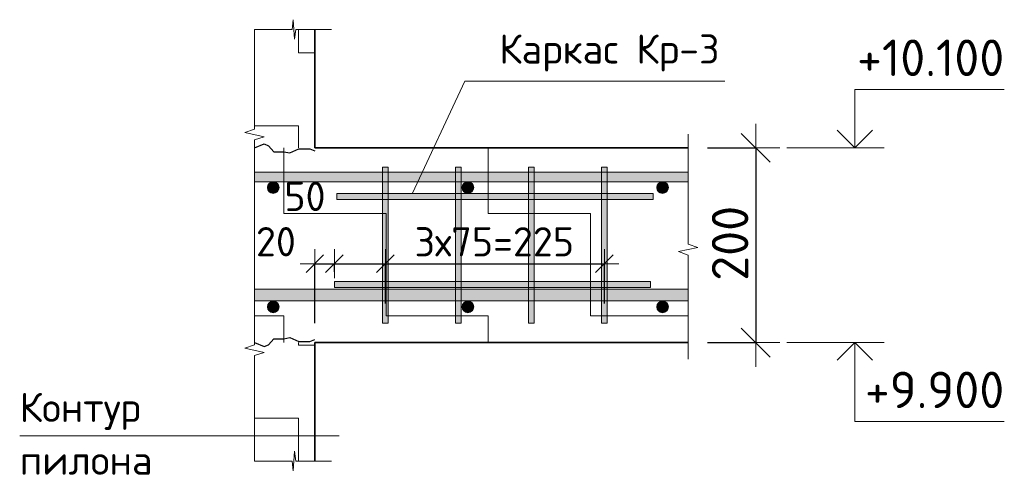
# Model space of a CAD drawing. Header units: metres. Extents: x -38 to 97, y -15 to 21.
# Tile 114 of 139: x 76.589 to 77.6, y 3.091 to 3.559. Entities that reach past the tile are written whole.
import ezdxf

# ---------------------------------------------------------------- set-up
doc = ezdxf.new("R2010")
doc.units = ezdxf.units.M
doc.header["$PDMODE"] = 65
doc.layers.add('XR$6$Размерная линия (1)', color=7, linetype='Continuous', lineweight=13)
doc.layers.add('XR$6$Размерная линия_ общее', color=7, linetype='Continuous', lineweight=13)
doc.styles.add('ARIAL', font='arial.ttf')
doc.styles.add('ISOCPEUR', font='txt')
doc.dimstyles.new('DIMSTYLE_24', dxfattribs={"dimtxt": 0.03, "dimasz": 0.03, "dimexe": 0, "dimexo": 0, "dimgap": 0.015, "dimtad": 2, "dimdec": 0, "dimlfac": 1000, "dimrnd": 5, "dimzin": 12, "dimdsep": 46, "dimtxsty": 'ISOCPEUR', "dimblk1": 'ALL_ML_STRICH', "dimblk2": 'ALL_ML_STRICH', "dimsah": 1, "dimcen": 0, "dimclrd": 7, "dimclre": 256, "dimclrt": 7, "dimadec": 0, "dimazin": 0, "dimtfac": 1, "dimtdec": 0, "dimtix": 1, "dimtmove": 2, "dimatfit": 3, "dimfxl": 0, "dimtzin": 0, "dimlwd": 0, "dimlwe": -3, "dimarcsym": 0})
doc.dimstyles.new('DIMSTYLE_25', dxfattribs={"dimtxt": 0.03, "dimasz": 0.03, "dimexe": 0, "dimexo": 0, "dimgap": 0.015, "dimtad": 2, "dimdec": 0, "dimlfac": 1000, "dimrnd": 5, "dimzin": 12, "dimdsep": 46, "dimtxsty": 'ISOCPEUR', "dimblk1": 'ALL_ML_STRICH', "dimblk2": 'ALL_ML_STRICH', "dimsah": 1, "dimcen": 0, "dimclrd": 7, "dimclre": 256, "dimclrt": 7, "dimadec": 0, "dimazin": 0, "dimtfac": 1, "dimtdec": 0, "dimtix": 1, "dimtmove": 2, "dimatfit": 3, "dimfxl": 0, "dimtvp": 1.2, "dimtzin": 0, "dimlwd": 0, "dimlwe": -3, "dimarcsym": 0})
doc.dimstyles.new('DIMSTYLE_30', dxfattribs={"dimtxt": 0.0375, "dimasz": 0.0495, "dimexe": 0, "dimexo": 0, "dimgap": 0.01875, "dimtad": 2, "dimdec": 0, "dimlfac": 1000, "dimrnd": 1, "dimzin": 12, "dimdsep": 46, "dimtxsty": 'ISOCPEUR', "dimblk1": 'ALL_ML_STRICH', "dimblk2": 'ALL_ML_STRICH', "dimsah": 1, "dimcen": 0, "dimclrd": 7, "dimclre": 256, "dimclrt": 7, "dimadec": 0, "dimazin": 0, "dimtfac": 1, "dimtdec": 0, "dimtix": 1, "dimtmove": 2, "dimatfit": 3, "dimfxl": 0, "dimtzin": 0, "dimlwd": 0, "dimlwe": -3, "dimarcsym": 0})
pattern_1 = [(0, (0.15, 0.15), (0.075, 0.075), [0.075, -0.075]), (90, (0.15, 0.15), (-0.075, 0.075), [0.075, -0.075])]

# ---------------------------------------------------------------- blocks, each defined once
blk = doc.blocks.new('СЛОЖНЫЙ_ОБЪЕКТ_38')
at = {"color": 7, "linetype": 'Continuous', "lineweight": 13, "transparency": 33554687}
blk.add_line((77.4767, 3.2276), (77.3767, 3.2276), dxfattribs=at)
at = {"color": 7, "linetype": 'Continuous', "lineweight": 35, "transparency": 33554687}
blk.add_lwpolyline([(77.4286, 3.2094), (77.4467, 3.2276), (77.4649, 3.2094)], dxfattribs=at)
at = {"color": 7, "linetype": 'Continuous', "lineweight": 13, "transparency": 33554687}
blk.add_lwpolyline([(77.4467, 3.2276), (77.4467, 3.1466), (77.6002, 3.1466)], dxfattribs=at)
blk = doc.blocks.new('СЛОЖНЫЙ_ОБЪЕКТ_39')
at = {"color": 7, "linetype": 'Continuous', "lineweight": 13, "transparency": 33554687}
blk.add_line((77.4767, 3.4276), (77.3767, 3.4276), dxfattribs=at)
blk.add_lwpolyline([(77.4467, 3.4276), (77.4467, 3.4876), (77.6002, 3.4876)], dxfattribs=at)
at = {"color": 7, "linetype": 'Continuous', "lineweight": 35, "transparency": 33554687}
blk.add_lwpolyline([(77.4286, 3.4457), (77.4467, 3.4276), (77.4649, 3.4457)], dxfattribs=at)
blk = doc.blocks.new('ЭЛЕМЕНТ_УЗОРА_9')
at = {"color": 7, "linetype": 'Continuous', "lineweight": 13, "transparency": 33554687}
blk.add_line((76.8299, 3.5491), (76.8299, 3.5491), dxfattribs=at)
for points in [[(76.8299, 3.3276), (76.8299, 3.4359), (76.8399, 3.439), (76.8199, 3.4432), (76.8299, 3.4468), (76.8299, 3.5491)], [(76.8299, 3.106), (76.8299, 3.2144), (76.8399, 3.2175), (76.8199, 3.2217), (76.8299, 3.2252), (76.8299, 3.3276)]]:
    blk.add_lwpolyline(points, dxfattribs=at)
blk = doc.blocks.new('ЭЛЕМЕНТ_УЗОРА_10')
at = {"color": 7, "linetype": 'Continuous', "lineweight": 13, "transparency": 33554687}
blk.add_line((76.9089, 3.5491), (76.9089, 3.5491), dxfattribs=at)
blk.add_lwpolyline([(76.8299, 3.5491), (76.8685, 3.5491), (76.8696, 3.5591), (76.8711, 3.5391), (76.8724, 3.5491), (76.9089, 3.5491)], dxfattribs=at)
blk = doc.blocks.new('ЭЛЕМЕНТ_УЗОРА_11')
at = {"color": 7, "linetype": 'Continuous', "lineweight": 13, "transparency": 33554687}
blk.add_line((77.2754, 3.2106), (77.2754, 3.2106), dxfattribs=at)
blk.add_lwpolyline([(77.2754, 3.4416), (77.2754, 3.3286), (77.2854, 3.3254), (77.2654, 3.321), (77.2754, 3.3173), (77.2754, 3.2106)], dxfattribs=at)
blk = doc.blocks.new('ALL_ML_STRICH')
at = {"color": 0, "linetype": 'ByBlock', "lineweight": -2}
for p, q in [((0, -0.5), (0, 0.5)), ((-0.3, -0.3), (0.3, 0.3)), ((-1, 0), (0.5, 0))]:
    blk.add_line(p, q, dxfattribs=at)
blk = doc.blocks.new('*D962')
at = {"layer": 'DEFPOINTS', "color": 7, "linetype": 'Continuous', "lineweight": 13, "transparency": 33554687}
for p in [(77.2754, 3.4276), (77.3448, 3.4276), (77.2754, 3.2276)]:
    blk.add_point(p, dxfattribs=at)
at = {"layer": 'XR$6$Размерная линия_ общее', "color": 253, "linetype": 'Continuous', "lineweight": -2, "true_color": 0xa0a0a0, "transparency": 33554687}
for p, q in [((77.2954, 3.4276), (77.3448, 3.4276)), ((77.2954, 3.2276), (77.3448, 3.2276))]:
    blk.add_line(p, q, dxfattribs=at)
at = {"layer": 'XR$6$Размерная линия_ общее', "color": 7, "linetype": 'Continuous', "lineweight": -2, "transparency": 33554687}
blk.add_line((77.3448, 3.4276), (77.3448, 3.2276), dxfattribs=at)
at = {"layer": 'XR$6$Размерная линия_ общее', "color": 7, "linetype": 'Continuous', "lineweight": 13, "transparency": 33554687, "xscale": 0.04950000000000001, "yscale": 0.04950000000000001, "zscale": 0.04950000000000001}
for p, rotation in [((77.3448, 3.4276), 90), ((77.3448, 3.2276), 270)]:
    blk.add_blockref('ALL_ML_STRICH', p, dxfattribs=dict(at, rotation=rotation))
at = {"layer": 'XR$6$Размерная линия_ общее', "color": 7, "linetype": 'Continuous', "lineweight": 13, "transparency": 33554687, "insert": (77.3185, 3.3295), "char_height": 0.0375, "width": 0.1125, "attachment_point": 5, "rotation": 90, "style": 'ISOCPEUR'}
blk.add_mtext('\\A1;{200}', dxfattribs=at)
blk = doc.blocks.new('СЛОЖНЫЙ_ОБЪЕКТ_40')
at = {"linetype": 'Continuous', "lineweight": 13, "transparency": 33554687}
blk.add_hatch(color=7, dxfattribs=at).paths.add_polyline_path([(77.2754, 3.2706), (76.8299, 3.2706), (76.8299, 3.2826), (77.2754, 3.2826)], flags=16)
at = {"color": 7, "linetype": 'Continuous', "lineweight": 13, "transparency": 33554687}
blk.add_lwpolyline([(77.2754, 3.2706), (76.8299, 3.2706), (76.8299, 3.2826), (77.2754, 3.2826), (77.2754, 3.2706)], close=True, dxfattribs=at)
blk = doc.blocks.new('СЛОЖНЫЙ_ОБЪЕКТ_41')
at = {"linetype": 'Continuous', "lineweight": 13, "transparency": 33554687}
blk.add_hatch(color=7, dxfattribs=at).paths.add_polyline_path([(77.2754, 3.3926), (76.8299, 3.3926), (76.8299, 3.4026), (77.2754, 3.4026)], flags=16)
at = {"color": 7, "linetype": 'Continuous', "lineweight": 13, "transparency": 33554687}
blk.add_lwpolyline([(77.2754, 3.3926), (76.8299, 3.3926), (76.8299, 3.4026), (77.2754, 3.4026), (77.2754, 3.3926)], close=True, dxfattribs=at)
blk = doc.blocks.new('ЭЛЕМЕНТ_УЗОРА_12')
at = {"color": 7, "linetype": 'Continuous', "lineweight": 13, "transparency": 33554687}
blk.add_line((76.9089, 3.106), (76.9089, 3.106), dxfattribs=at)
blk.add_lwpolyline([(76.8299, 3.106), (76.8685, 3.106), (76.8696, 3.096), (76.8711, 3.116), (76.8724, 3.106), (76.9089, 3.106)], dxfattribs=at)
blk = doc.blocks.new('СЛОЖНЫЙ_ОБЪЕКТ_42')
at = {"linetype": 'Continuous', "lineweight": 13, "true_color": 0xababab, "transparency": 33554687}
blk.add_hatch(color=253, dxfattribs=at).paths.add_polyline_path([(76.9613, 3.2476), (76.9613, 3.4076), (76.9673, 3.4076), (76.9673, 3.2476)], flags=16)
at = {"color": 7, "linetype": 'Continuous', "lineweight": 13, "transparency": 33554687}
blk.add_lwpolyline([(76.9613, 3.2476), (76.9613, 3.4076), (76.9673, 3.4076), (76.9673, 3.2476), (76.9613, 3.2476)], close=True, dxfattribs=at)
blk = doc.blocks.new('СЛОЖНЫЙ_ОБЪЕКТ_43')
at = {"linetype": 'Continuous', "lineweight": 13, "true_color": 0xababab, "transparency": 33554687}
blk.add_hatch(color=253, dxfattribs=at).paths.add_polyline_path([(77.0363, 3.2476), (77.0363, 3.4076), (77.0423, 3.4076), (77.0423, 3.2476)], flags=16)
at = {"color": 7, "linetype": 'Continuous', "lineweight": 13, "transparency": 33554687}
blk.add_lwpolyline([(77.0363, 3.2476), (77.0363, 3.4076), (77.0423, 3.4076), (77.0423, 3.2476), (77.0363, 3.2476)], close=True, dxfattribs=at)
blk = doc.blocks.new('СЛОЖНЫЙ_ОБЪЕКТ_44')
at = {"linetype": 'Continuous', "lineweight": 13, "true_color": 0xababab, "transparency": 33554687}
blk.add_hatch(color=253, dxfattribs=at).paths.add_polyline_path([(77.1113, 3.2476), (77.1113, 3.4076), (77.1173, 3.4076), (77.1173, 3.2476)], flags=16)
at = {"color": 7, "linetype": 'Continuous', "lineweight": 13, "transparency": 33554687}
blk.add_lwpolyline([(77.1113, 3.2476), (77.1113, 3.4076), (77.1173, 3.4076), (77.1173, 3.2476), (77.1113, 3.2476)], close=True, dxfattribs=at)
blk = doc.blocks.new('СЛОЖНЫЙ_ОБЪЕКТ_45')
at = {"linetype": 'Continuous', "lineweight": 13, "true_color": 0xababab, "transparency": 33554687}
blk.add_hatch(color=253, dxfattribs=at).paths.add_polyline_path([(77.1863, 3.2476), (77.1863, 3.4076), (77.1923, 3.4076), (77.1923, 3.2476)], flags=16)
at = {"color": 7, "linetype": 'Continuous', "lineweight": 13, "transparency": 33554687}
blk.add_lwpolyline([(77.1863, 3.2476), (77.1863, 3.4076), (77.1923, 3.4076), (77.1923, 3.2476), (77.1863, 3.2476)], close=True, dxfattribs=at)
blk = doc.blocks.new('СЛОЖНЫЙ_ОБЪЕКТ_46')
at = {"linetype": 'Continuous', "lineweight": 13, "true_color": 0xababab, "transparency": 33554687}
blk.add_hatch(color=253, dxfattribs=at).paths.add_polyline_path([(77.2393, 3.3806), (76.9143, 3.3806), (76.9143, 3.3746), (77.2393, 3.3746)])
at = {"color": 7, "linetype": 'Continuous', "lineweight": 13, "transparency": 33554687}
blk.add_lwpolyline([(77.2393, 3.3806), (76.9143, 3.3806), (76.9143, 3.3746), (77.2393, 3.3746), (77.2393, 3.3806)], close=True, dxfattribs=at)
blk = doc.blocks.new('СЛОЖНЫЙ_ОБЪЕКТ_47')
at = {"linetype": 'Continuous', "lineweight": 13, "true_color": 0xababab, "transparency": 33554687}
blk.add_hatch(color=253, dxfattribs=at).paths.add_polyline_path([(77.2369, 3.2903), (76.9119, 3.2903), (76.9119, 3.2843), (77.2369, 3.2843)])
at = {"color": 7, "linetype": 'Continuous', "lineweight": 13, "transparency": 33554687}
blk.add_lwpolyline([(77.2369, 3.2903), (76.9119, 3.2903), (76.9119, 3.2843), (77.2369, 3.2843), (77.2369, 3.2903)], close=True, dxfattribs=at)
blk = doc.blocks.new('*D972')
at = {"layer": 'DEFPOINTS', "color": 7, "linetype": 'Continuous', "lineweight": 13, "transparency": 33554687}
for p in [(76.8919, 3.3086), (76.9119, 3.2803), (76.8919, 3.2276)]:
    blk.add_point(p, dxfattribs=at)
at = {"layer": 'XR$6$Размерная линия (1)', "color": 9, "linetype": 'Continuous', "lineweight": -2, "true_color": 0xc7c7c7, "transparency": 33554687}
for p, q in [((76.8919, 3.2476), (76.8919, 3.3086)), ((76.9119, 3.3003), (76.9119, 3.3086))]:
    blk.add_line(p, q, dxfattribs=at)
at = {"layer": 'XR$6$Размерная линия (1)', "color": 7, "linetype": 'Continuous', "lineweight": -2, "transparency": 33554687}
blk.add_line((76.8919, 3.3086), (76.9119, 3.3086), dxfattribs=at)
at = {"layer": 'XR$6$Размерная линия (1)', "color": 7, "linetype": 'Continuous', "lineweight": 13, "transparency": 33554687, "xscale": 0.03, "yscale": 0.03, "zscale": 0.03, "rotation": 180}
blk.add_blockref('ALL_ML_STRICH', (76.8919, 3.3086), dxfattribs=at)
at = {"layer": 'XR$6$Размерная линия (1)', "color": 7, "linetype": 'Continuous', "lineweight": 13, "transparency": 33554687, "xscale": 0.03, "yscale": 0.03, "zscale": 0.03}
blk.add_blockref('ALL_ML_STRICH', (76.9119, 3.3086), dxfattribs=at)
at = {"layer": 'XR$6$Размерная линия (1)', "color": 7, "linetype": 'Continuous', "lineweight": 13, "transparency": 33554687, "insert": (76.8519, 3.3312), "char_height": 0.03, "width": 0.06, "attachment_point": 5, "style": 'ISOCPEUR'}
blk.add_mtext('\\A1;{20}', dxfattribs=at)
blk = doc.blocks.new('*D973')
at = {"layer": 'DEFPOINTS', "color": 7, "linetype": 'Continuous', "lineweight": 13, "transparency": 33554687}
for p in [(76.9119, 3.3086), (76.9119, 3.2803), (76.9643, 3.2476)]:
    blk.add_point(p, dxfattribs=at)
at = {"layer": 'XR$6$Размерная линия (1)', "color": 9, "linetype": 'Continuous', "lineweight": -2, "true_color": 0xc7c7c7, "transparency": 33554687}
for p, q in [((76.9119, 3.3003), (76.9119, 3.3086)), ((76.9643, 3.2676), (76.9643, 3.3086))]:
    blk.add_line(p, q, dxfattribs=at)
at = {"layer": 'XR$6$Размерная линия (1)', "color": 7, "linetype": 'Continuous', "lineweight": -2, "transparency": 33554687}
blk.add_line((76.9119, 3.3086), (76.9643, 3.3086), dxfattribs=at)
at = {"layer": 'XR$6$Размерная линия (1)', "color": 7, "linetype": 'Continuous', "lineweight": 13, "transparency": 33554687, "xscale": 0.03, "yscale": 0.03, "zscale": 0.03, "rotation": 180}
blk.add_blockref('ALL_ML_STRICH', (76.9119, 3.3086), dxfattribs=at)
at = {"layer": 'XR$6$Размерная линия (1)', "color": 7, "linetype": 'Continuous', "lineweight": 13, "transparency": 33554687, "xscale": 0.03, "yscale": 0.03, "zscale": 0.03}
blk.add_blockref('ALL_ML_STRICH', (76.9643, 3.3086), dxfattribs=at)
at = {"layer": 'XR$6$Размерная линия (1)', "color": 7, "linetype": 'Continuous', "lineweight": 13, "transparency": 33554687, "insert": (76.8817, 3.3777), "char_height": 0.03, "width": 0.06, "attachment_point": 5, "style": 'ISOCPEUR'}
blk.add_mtext('\\A1;{50}', dxfattribs=at)
blk = doc.blocks.new('*D974')
at = {"layer": 'DEFPOINTS', "color": 7, "linetype": 'Continuous', "lineweight": 13, "transparency": 33554687}
for p in [(76.9643, 3.3086), (76.9643, 3.2476), (77.1893, 3.2476)]:
    blk.add_point(p, dxfattribs=at)
at = {"layer": 'XR$6$Размерная линия (1)', "color": 9, "linetype": 'Continuous', "lineweight": -2, "true_color": 0xc7c7c7, "transparency": 33554687}
for p, q in [((76.9643, 3.2676), (76.9643, 3.3086)), ((77.1893, 3.2676), (77.1893, 3.3086))]:
    blk.add_line(p, q, dxfattribs=at)
at = {"layer": 'XR$6$Размерная линия (1)', "color": 7, "linetype": 'Continuous', "lineweight": -2, "transparency": 33554687}
blk.add_line((76.9643, 3.3086), (77.1893, 3.3086), dxfattribs=at)
at = {"layer": 'XR$6$Размерная линия (1)', "color": 7, "linetype": 'Continuous', "lineweight": 13, "transparency": 33554687, "xscale": 0.03, "yscale": 0.03, "zscale": 0.03, "rotation": 180}
blk.add_blockref('ALL_ML_STRICH', (76.9643, 3.3086), dxfattribs=at)
at = {"layer": 'XR$6$Размерная линия (1)', "color": 7, "linetype": 'Continuous', "lineweight": 13, "transparency": 33554687, "xscale": 0.03, "yscale": 0.03, "zscale": 0.03}
blk.add_blockref('ALL_ML_STRICH', (77.1893, 3.3086), dxfattribs=at)
at = {"layer": 'XR$6$Размерная линия (1)', "color": 7, "linetype": 'Continuous', "lineweight": 13, "transparency": 33554687, "insert": (76.9943, 3.3461), "char_height": 0.03, "width": 0.0015, "attachment_point": 1, "line_spacing_factor": 0.60241, "style": 'ISOCPEUR'}
blk.add_mtext('3х75=225', dxfattribs=at)

msp = doc.modelspace()

# ---------------------------------------------------------------- hatches: boundary and pattern name
at = {"linetype": 'Continuous', "lineweight": 13, "transparency": 33554687}
h = msp.add_hatch(dxfattribs=at)
h.set_pattern_fill('____', scale=0.075, style=0, pattern_type=2)
h.set_pattern_definition(pattern_1)
h.paths.add_polyline_path([(76.8919, 3.4276), (76.8919, 3.5491), (76.8299, 3.5491), (76.8299, 3.4276)], flags=0)
h = msp.add_hatch(dxfattribs=at)
h.set_pattern_fill('____', scale=0.105, style=0, pattern_type=2)
h.set_pattern_definition([(0, (0.21, 0.21), (0.105, 0.105), [0.105, -0.105]), (90, (0.21, 0.21), (-0.105, 0.105), [0.105, -0.105])])
h.paths.add_polyline_path([(76.8299, 3.4276), (76.8299, 3.2276), (77.2754, 3.2276), (77.2754, 3.4276)], flags=0)
for points in [[(76.8504, 3.3927), (76.8477, 3.3927), (76.8453, 3.3915), (76.8437, 3.3894), (76.8431, 3.3868), (76.8437, 3.3842), (76.8453, 3.3821), (76.8477, 3.381), (76.8504, 3.381), (76.8528, 3.3821), (76.8545, 3.3842), (76.8551, 3.3868), (76.8545, 3.3894), (76.8528, 3.3915)], [(77.0504, 3.3927), (77.0477, 3.3927), (77.0453, 3.3915), (77.0437, 3.3894), (77.0431, 3.3868), (77.0437, 3.3842), (77.0453, 3.3821), (77.0477, 3.381), (77.0504, 3.381), (77.0528, 3.3821), (77.0545, 3.3842), (77.0551, 3.3868), (77.0545, 3.3894), (77.0528, 3.3915)], [(77.2504, 3.3927), (77.2477, 3.3927), (77.2453, 3.3915), (77.2437, 3.3894), (77.2431, 3.3868), (77.2437, 3.3842), (77.2453, 3.3821), (77.2477, 3.381), (77.2504, 3.381), (77.2528, 3.3821), (77.2545, 3.3842), (77.2551, 3.3868), (77.2545, 3.3894), (77.2528, 3.3915)], [(76.8504, 3.2702), (76.8477, 3.2702), (76.8453, 3.269), (76.8437, 3.267), (76.8431, 3.2643), (76.8437, 3.2617), (76.8453, 3.2597), (76.8477, 3.2585), (76.8504, 3.2585), (76.8528, 3.2597), (76.8545, 3.2617), (76.8551, 3.2643), (76.8545, 3.267), (76.8528, 3.269)], [(77.0504, 3.2702), (77.0477, 3.2702), (77.0453, 3.269), (77.0437, 3.267), (77.0431, 3.2643), (77.0437, 3.2617), (77.0453, 3.2597), (77.0477, 3.2585), (77.0504, 3.2585), (77.0528, 3.2597), (77.0545, 3.2617), (77.0551, 3.2643), (77.0545, 3.267), (77.0528, 3.269)], [(77.2504, 3.2702), (77.2477, 3.2702), (77.2453, 3.269), (77.2437, 3.267), (77.2431, 3.2643), (77.2437, 3.2617), (77.2453, 3.2597), (77.2477, 3.2585), (77.2504, 3.2585), (77.2528, 3.2597), (77.2545, 3.2617), (77.2551, 3.2643), (77.2545, 3.267), (77.2528, 3.269)]]:
    msp.add_hatch(color=7, dxfattribs=at).paths.add_polyline_path(points)
h = msp.add_hatch(dxfattribs=at)
h.set_pattern_fill('____', scale=0.075, style=0, pattern_type=2)
h.set_pattern_definition(pattern_1)
h.paths.add_polyline_path([(76.8919, 3.2276), (76.8299, 3.2276), (76.8299, 3.106), (76.8919, 3.106)], flags=0)

# ---------------------------------------------------------------- linework, layer by layer
at = {"color": 7, "linetype": 'Continuous', "lineweight": 35, "transparency": 33554687}
for p, q in [((76.8919, 3.4276), (76.8919, 3.5491)), ((77.2754, 3.4276), (76.8919, 3.4276)), ((76.8919, 3.2276), (76.8919, 3.106)), ((76.8919, 3.2276), (77.2754, 3.2276))]:
    msp.add_line(p, q, dxfattribs=at)
at = {"color": 7, "linetype": 'Continuous', "lineweight": 13, "transparency": 33554687}
msp.add_line((76.5886, 3.132), (76.9169, 3.132), dxfattribs=at)
msp.add_lwpolyline([(77.3131, 3.4959), (77.0459, 3.4959), (76.9923, 3.3811)], dxfattribs=at)
at = {"color": 7, "linetype": 'Continuous', "lineweight": 25, "transparency": 33554687}
for points in [[(76.8299, 3.4276), (76.8399, 3.4316), (76.8442, 3.4297), (76.8499, 3.4236), (76.8599, 3.4236), (76.866, 3.4225), (76.8754, 3.4266), (76.8868, 3.4264), (76.8919, 3.4244)], [(76.8299, 3.2276), (76.8399, 3.2236), (76.8442, 3.2254), (76.8499, 3.2316), (76.8599, 3.2316), (76.866, 3.2327), (76.8754, 3.2286), (76.8868, 3.2287), (76.8919, 3.2307)]]:
    msp.add_lwpolyline(points, dxfattribs=at)
at = {"color": 7, "linetype": 'Continuous', "lineweight": 18, "transparency": 33554687}
for centre in [(76.8491, 3.3868), (77.0491, 3.3868), (77.2491, 3.3868), (76.8491, 3.2643), (77.0491, 3.2643), (77.2491, 3.2643)]:
    msp.add_circle(centre, 0.006, dxfattribs=at)

# ---------------------------------------------------------------- block references
at = {"color": 7, "linetype": 'Continuous', "lineweight": 13, "transparency": 33554687}
for name in ['ЭЛЕМЕНТ_УЗОРА_10', 'ЭЛЕМЕНТ_УЗОРА_9', 'ЭЛЕМЕНТ_УЗОРА_11', 'СЛОЖНЫЙ_ОБЪЕКТ_41', 'СЛОЖНЫЙ_ОБЪЕКТ_42', 'СЛОЖНЫЙ_ОБЪЕКТ_43', 'СЛОЖНЫЙ_ОБЪЕКТ_44', 'СЛОЖНЫЙ_ОБЪЕКТ_45', 'СЛОЖНЫЙ_ОБЪЕКТ_46', 'СЛОЖНЫЙ_ОБЪЕКТ_47', 'СЛОЖНЫЙ_ОБЪЕКТ_40', 'ЭЛЕМЕНТ_УЗОРА_12']:
    msp.add_blockref(name, (0, 0), dxfattribs=at)
at = {"color": 7, "linetype": 'Continuous', "lineweight": 35, "transparency": 33554687}
for name in ['СЛОЖНЫЙ_ОБЪЕКТ_39', 'СЛОЖНЫЙ_ОБЪЕКТ_38']:
    msp.add_blockref(name, (0, 0), dxfattribs=at)

# ---------------------------------------------------------------- texts
at = {"color": 7, "linetype": 'Continuous', "lineweight": 13, "transparency": 33554687, "style": 'ISOCPEUR'}
for s, insert, char_height, width, attachment_point in [('\\A1;{\\fISOCPEUR|i0|b0;\\H0.030000;\\W1.000000;\\C7;Каркас Кр-3}\\P', (77.1945, 3.525), 0.03, 0.25163, 5), ('\\A1;{\\fISOCPEUR|i0|b0;\\H0.037500;\\W1.000000;\\C7;+10.100}\\P', (77.6002, 3.5013), 0.0375, 0.170106, 9), ('\\A1;{\\fISOCPEUR|i0|b0;\\H0.037500;\\W1.000000;\\C7;+9.900}\\P', (77.6002, 3.1603), 0.0375, 0.160312, 9)]:
    msp.add_mtext(s, dxfattribs=dict(at, insert=insert, char_height=char_height, width=width, attachment_point=attachment_point))
at = {"color": 7, "linetype": 'Continuous', "lineweight": 13, "transparency": 33554687, "insert": (76.5886, 3.1761), "char_height": 0.03, "width": 0.15004, "attachment_point": 1, "line_spacing_factor": 1.084337, "style": 'ARIAL'}
msp.add_mtext('\\A1;{\\fISOCPEUR|i0|b0;\\H0.030000;\\W1.000000;\\C7;Контур}\\P{\\fISOCPEUR|i0|b0;\\H0.030000;\\W1.000000;\\C7;пилона}\\P', dxfattribs=at)

# ---------------------------------------------------------------- dimensions: what is measured, and where the dimension line sits
at = {"layer": 'XR$6$Размерная линия (1)', "color": 7, "linetype": 'Continuous', "lineweight": 13, "transparency": 33554687}
for base, p1, p2, picture, middle in [((76.9643, 3.3086), (76.9119, 3.3003), (76.9643, 3.2676), '*D973', (76.8817, 3.3777)), ((76.9119, 3.3086), (76.8919, 3.2476), (76.9119, 3.3003), '*D972', (76.8519, 3.3312))]:
    dim = msp.add_linear_dim(base=base, p1=p1, p2=p2, dimstyle='DIMSTYLE_25', override={"dimpost": '<>', "dimclrd": 7, "dimclre": 9, "dimclrt": 7, "dimlwd": 0, "dimlwe": 65533}, dxfattribs=at)
    dim.commit()
    dim.dimension.update_dxf_attribs({"geometry": picture, "text_midpoint": middle, "dimtype": 160})
dim = msp.add_linear_dim(base=(77.1893, 3.3086), p1=(76.9643, 3.2676), p2=(77.1893, 3.2676), text='3х75=225', dimstyle='DIMSTYLE_24', override={"dimpost": '<>', "dimclrd": 7, "dimclre": 9, "dimclrt": 7, "dimlwd": 0, "dimlwe": 65533}, dxfattribs=at)
dim.commit()
dim.dimension.update_dxf_attribs({"geometry": '*D974', "text_midpoint": (77.0768, 3.3236), "dimtype": 160})
at = {"layer": 'XR$6$Размерная линия_ общее', "color": 7, "linetype": 'Continuous', "lineweight": 13, "transparency": 33554687}
dim = msp.add_linear_dim(base=(77.3448, 3.2276), p1=(77.2954, 3.4276), p2=(77.2954, 3.2276), angle=270, dimstyle='DIMSTYLE_30', override={"dimpost": '<>', "dimclrd": 7, "dimclre": 253, "dimclrt": 7, "dimlwd": 0, "dimlwe": 65533}, dxfattribs=at)
dim.commit()
dim.dimension.update_dxf_attribs({"geometry": '*D962', "text_midpoint": (77.3185, 3.3295), "dimtype": 160})

doc.saveas('drawing.dxf')
